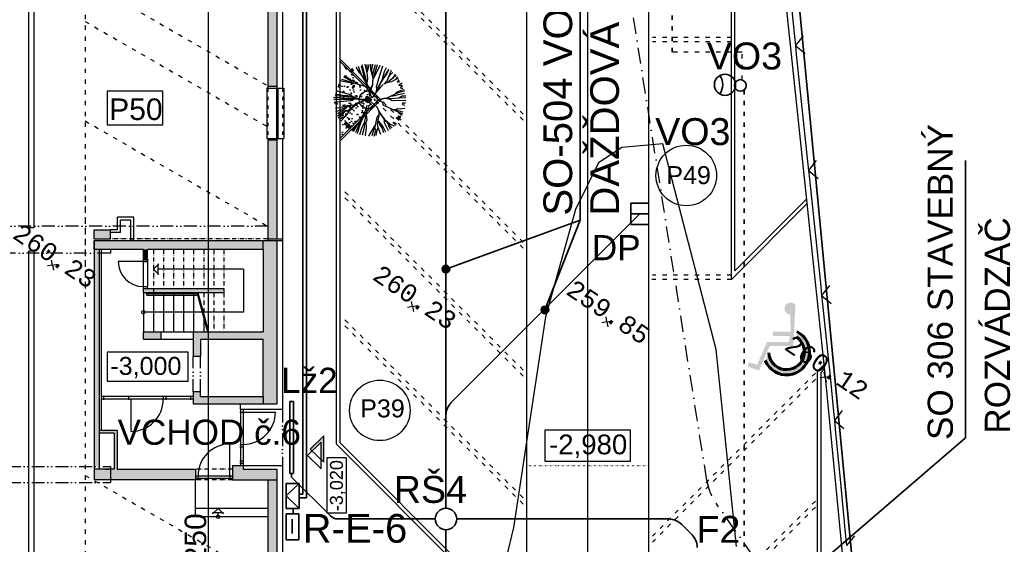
# Model space of a CAD drawing. Extents: x 4743276 to 9726129, y -4307434 to -1665362.
# Tile 109 of 121: x 4874828 to 4902258, y -1809586 to -1794970. Entities that reach past the tile are written whole.
import ezdxf
from ezdxf.enums import TextEntityAlignment as Align

# ---------------------------------------------------------------- set-up
doc = ezdxf.new("R2010")
doc.units = 0
doc.header["$MEASUREMENT"] = 0
for name, pattern in [('ACAD_ISO03W100', [30, 12, -18]), ('ACAD_ISO07W100', [3.5, 0.5, -3]), ('ACAD_ISO12W100', [22, 12, -3, 0.5, -3, 0.5, -3]), ('BODKOCIARKOVANA_3', [5.6, 3, -1.3, 0, -1.3])]:
    doc.linetypes.add(name, pattern=pattern)
doc.layers.get('0').update_dxf_attribs({"linetype": 'CONTINUOUS'})
doc.layers.get('Defpoints').update_dxf_attribs({"color": 61, "linetype": 'CONTINUOUS'})
for name, color, linetype in [('-_48_-', 76, 'CONTINUOUS'), ('body', 7, 'CONTINUOUS'), ('DVERE', 47, 'CONTINUOUS'), ('KÓTY', 4, 'CONTINUOUS'), ('MÚRY', 1, 'CONTINUOUS'), ('OKNÁ', 146, 'CONTINUOUS'), ('POPIS', 50, 'CONTINUOUS'), ('POZEMOK', 8, 'CONTINUOUS'), ('siete', 6, 'CONTINUOUS'), ('TENKÁ', 7, 'CONTINUOUS'), ('tzb', 55, 'CONTINUOUS'), ('Výšky', 64, 'CONTINUOUS'), ('ZARIADENIE', 47, 'CONTINUOUS'), ('ZARIADOVACIE', 144, 'CONTINUOUS'), ('ŠRAFY', 82, 'CONTINUOUS'), ('šrafy-múry', 8, 'CONTINUOUS')]:
    doc.layers.add(name, color=color, linetype=linetype)
doc.layers.get('ŠRAFY').off()
doc.styles.add('ARIAL', font='arial.ttf')
doc.styles.add('MONOTXT', font='MONOTXT', dxfattribs={"height": 0.2})
doc.styles.add('styl1', font='arial.ttf')
doc.styles.add('Style-Arial', font='arial.ttf')
doc.dimstyles.new('STANDARD 200', dxfattribs={"dimtxt": 600, "dimasz": 700, "dimexe": 10, "dimexo": 200, "dimgap": 100, "dimtad": 1, "dimdsep": 46, "dimlunit": 6, "dimtxsty": 'Style-Arial', "dimblk": 'ARCHTICK', "dimblk1": 'OBLIQUE', "dimblk2": 'ARCHTICK', "dimcen": 2.5, "dimse1": 1, "dimse2": 1, "dimadec": 0, "dimazin": 0, "dimtfac": 1, "dimtmove": 1, "dimatfit": 3, "dimldrblk": 'OBLIQUE', "dimfxl": 1, "dimtolj": 1, "dimtzin": 0, "dimarcsym": 0})

# ---------------------------------------------------------------- blocks, each defined once
blk = doc.blocks.new('St6d')
at = {"linetype": 'Continuous'}
for p, q in [((-690, 1039), (-611, 981)), ((-611, 981), (-641, 1064)), ((-580, 1150), (-510, 1038)), ((-501, 1117), (-516, 1146)), ((-510, 1038), (-501, 1117)), ((-469, 1164), (-422, 1083)), ((-422, 1083), (-400, 1125)), ((-400, 1125), (-408, 1176)), ((-345, 1221), (-319, 1099)), ((-319, 1099), (-266, 959)), ((-298, 1239), (-272, 1116)), ((-272, 1116), (-202, 929)), ((-219, 1230), (-163, 974)), ((-131, 1275), (-123, 1149)), ((-123, 1149), (-55, 1029)), ((-65, 1277), (-55, 1029)), ((-55, 1029), (-42, 894)), ((24, 1273), (35, 803)), ((120, 1266), (118, 1161)), ((118, 1161), (160, 1163)), ((160, 1163), (187, 1245)), ((290, 1236), (300, 1241)), ((300, 1241), (328, 1076)), ((328, 1076), (316, 990)), ((444, 1030), (359, 870)), ((431, 1190), (380, 1010)), ((492, 1178), (444, 1030)), ((542, 1154), (454, 1011)), ((557, 1026), (574, 1103)), ((631, 1101), (597, 1022)), ((605, 970), (670, 1072)), ((717, 1040), (641, 958)), ((-1025, 763), (-823, 681)), ((-949, 820), (-857, 725)), ((-888, 907), (-752, 822)), ((-857, 725), (-798, 682)), ((-837, 940), (-762, 817)), ((-798, 984), (-699, 911)), ((-752, 822), (-606, 644)), ((-729, 1019), (-711, 923)), ((-699, 911), (-629, 774)), ((-629, 774), (-603, 651)), ((-266, 959), (-184, 883)), ((-202, 929), (-190, 893)), ((-184, 883), (-127, 758)), ((-163, 974), (-125, 839)), ((-127, 758), (-52, 611)), ((-125, 839), (-125, 790)), ((-125, 790), (-125, 766)), ((-31, 751), (-67, 616)), ((-42, 894), (-31, 751)), ((-26, 692), (-42, 542)), ((35, 803), (-35, 687)), ((357, 863), (221, 571)), ((316, 990), (354, 929)), ((354, 929), (347, 858)), ((371, 981), (364, 910)), ((380, 1010), (371, 981)), ((597, 1022), (557, 1026)), ((641, 958), (605, 970)), ((859, 748), (745, 622)), ((865, 689), (752, 595)), ((880, 938), (788, 829)), ((788, 829), (792, 868)), ((792, 868), (826, 947)), ((922, 891), (859, 748)), ((985, 806), (865, 689)), ((948, 695), (867, 672)), ((1039, 747), (948, 695)), ((-1192, 376), (-952, 257)), ((-1173, 460), (-919, 386)), ((-1112, 595), (-971, 525)), ((-387, 286), (-1059, 684)), ((-1059, 684), (-896, 607)), ((-971, 525), (-843, 492)), ((-919, 386), (-724, 331)), ((-896, 607), (-700, 454)), ((-843, 492), (-715, 458)), ((-823, 681), (-667, 631)), ((-715, 458), (-567, 386)), ((-667, 631), (-543, 509)), ((-606, 644), (-556, 546)), ((-567, 386), (-387, 286)), ((-550, 388), (-283, 252)), ((-533, 489), (-442, 394)), ((-442, 394), (-268, 248)), ((-51, 513), (-60, 663)), ((2, 274), (-51, 513)), ((-42, 542), (9, 321)), ((77, 454), (2, 274)), ((210, 510), (77, 454)), ((221, 571), (210, 510)), ((427, 349), (268, 286)), ((496, 409), (361, 321)), ((657, 528), (424, 366)), ((560, 355), (427, 349)), ((691, 533), (496, 409)), ((710, 314), (560, 355)), ((718, 312), (560, 355)), ((752, 595), (657, 528)), ((790, 534), (691, 533)), ((745, 622), (694, 540)), ((833, 364), (710, 314)), ((906, 463), (730, 324)), ((895, 581), (790, 534)), ((975, 449), (833, 364)), ((1081, 676), (895, 581)), ((994, 508), (906, 463)), ((1214, 404), (971, 311)), ((1149, 507), (975, 449)), ((1131, 578), (994, 508)), ((-1244, 115), (-1034, 80)), ((-1241, 48), (-1052, 53)), ((-1220, 213), (-1010, 154)), ((-1216, 277), (-826, 167)), ((-1052, 53), (-889, 98)), ((-1034, 80), (-887, 105)), ((-1010, 154), (-860, 113)), ((-952, 257), (-772, 158)), ((-889, 98), (-740, 131)), ((-826, 167), (-732, 129)), ((-772, 158), (-730, 136)), ((-740, 131), (-631, 112)), ((-732, 129), (-597, 117)), ((-724, 331), (-559, 285)), ((-631, 112), (-516, 116)), ((-597, 117), (-486, 106)), ((-559, 285), (-448, 249)), ((-531, -84), (-402, 13)), ((-516, 116), (-385, 40)), ((-486, 106), (-299, 53)), ((-364, 279), (-460, 261)), ((-448, 249), (-377, 266)), ((-402, 13), (-303, -11)), ((-385, 40), (-225, 29)), ((-377, 266), (-266, 231)), ((-283, 252), (-364, 279)), ((-303, -11), (-124, 13)), ((-268, 248), (-68, 109)), ((-225, 29), (-112, 74)), ((268, 286), (87, 83)), ((602, 284), (531, 340)), ((893, 222), (602, 284)), ((841, 288), (718, 312)), ((971, 311), (841, 288)), ((1248, 107), (876, 219)), ((960, 201), (886, 224)), ((910, 200), (893, 222)), ((1266, -14), (910, 200)), ((1053, 236), (960, 201)), ((1060, 283), (996, 312)), ((1270, 174), (1053, 236)), ((1242, 239), (1060, 283)), ((-1239, -148), (-1028, -102)), ((-1232, -77), (-994, -73)), ((-1228, -13), (-1095, -32)), ((-470, -47), (-1221, -244)), ((-1221, -244), (-978, -225)), ((-1177, -283), (-1005, -233)), ((-1169, -384), (-1031, -339)), ((-1095, -32), (-955, -78)), ((-1031, -339), (-889, -278)), ((-1028, -102), (-937, -75)), ((-1005, -233), (-720, -162)), ((-965, -360), (-852, -266)), ((-937, -75), (-728, -61)), ((-852, -266), (-713, -188)), ((-728, -61), (-524, -87)), ((-720, -162), (-651, -151)), ((-713, -188), (-659, -149)), ((-659, -149), (-531, -84)), ((-651, -151), (-470, -47)), ((-551, -421), (-467, -113)), ((-467, -113), (-473, -54)), ((-457, -133), (-421, -21)), ((-7, -156), (-80, -1237)), ((-71, -454), (6, -193)), ((-59, -442), (-7, -156)), ((-27, -444), (18, -181)), ((138, -416), (18, -156)), ((96, -369), (23, -166)), ((325, -117), (184, -71)), ((398, -67), (285, -87)), ((426, -133), (325, -117)), ((642, -122), (398, -67)), ((448, -165), (426, -133)), ((455, -143), (436, -128)), ((737, -308), (448, -165)), ((579, -191), (455, -143)), ((539, -88), (512, -96)), ((701, -67), (539, -88)), ((744, -261), (579, -191)), ((793, -162), (642, -122)), ((797, -98), (701, -67)), ((866, -415), (737, -308)), ((915, -366), (737, -308)), ((934, -331), (744, -261)), ((890, -415), (767, -342)), ((950, -156), (780, -150)), ((956, -240), (793, -162)), ((969, -97), (797, -98)), ((1178, -410), (934, -331)), ((1221, -228), (950, -156)), ((1207, -322), (956, -240)), ((1252, -132), (969, -97)), ((-1138, -467), (-965, -360)), ((-1098, -595), (-1010, -550)), ((-1010, -550), (-1073, -619)), ((-1041, -646), (-987, -606)), ((-953, -626), (-997, -685)), ((-987, -606), (-953, -626)), ((-848, -856), (-726, -683)), ((-796, -898), (-682, -673)), ((-726, -683), (-719, -661)), ((-719, -963), (-589, -539)), ((-719, -661), (-687, -663)), ((-687, -663), (-607, -419)), ((-667, -1005), (-579, -584)), ((-607, -419), (-554, -404)), ((-539, -409), (-607, -444)), ((-589, -539), (-551, -421)), ((-579, -584), (-582, -517)), ((-582, -517), (-582, -542)), ((-326, -1165), (-188, -662)), ((-188, -662), (-110, -573)), ((-145, -757), (-95, -602)), ((-118, -774), (-92, -595)), ((-110, -573), (-71, -454)), ((-95, -602), (-56, -459)), ((-92, -595), (-59, -442)), ((-35, -621), (-49, -462)), ((-31, -909), (-35, -621)), ((21, -624), (-31, -606)), ((-21, -626), (-27, -444)), ((-26, -894), (-21, -626)), ((42, -786), (21, -624)), ((196, -566), (96, -369)), ((384, -741), (138, -416)), ((169, -622), (196, -566)), ((192, -678), (169, -622)), ((257, -577), (177, -470)), ((199, -755), (192, -678)), ((279, -862), (201, -674)), ((317, -670), (257, -577)), ((581, -838), (277, -592)), ((579, -821), (299, -624)), ((362, -734), (317, -670)), ((1079, -591), (866, -415)), ((1103, -541), (890, -415)), ((895, -654), (939, -643)), ((991, -734), (895, -654)), ((1137, -462), (915, -366)), ((939, -643), (1025, -680)), ((-593, -1029), (-495, -1004)), ((-495, -1004), (-531, -1065)), ((-502, -1075), (-460, -1023)), ((-460, -1023), (-428, -1025)), ((-428, -1025), (-450, -1092)), ((-208, -1179), (-161, -932)), ((-161, -932), (-145, -757)), ((-144, -1183), (-118, -774)), ((-80, -1237), (-68, -922)), ((-68, -922), (-31, -909)), ((-11, -1226), (-26, -894)), ((82, -1216), (42, -786)), ((242, -900), (199, -755)), ((271, -786), (226, -747)), ((294, -1170), (242, -900)), ((351, -894), (271, -786)), ((419, -1161), (279, -862)), ((473, -1097), (351, -894)), ((377, -837), (362, -734)), ((554, -1099), (377, -837)), ((387, -808), (384, -741)), ((464, -898), (387, -808)), ((627, -1074), (464, -898)), ((584, -831), (574, -811)), ((681, -1034), (581, -838)), ((747, -982), (584, -831)), ((770, -785), (812, -782)), ((840, -873), (770, -785)), ((812, -782), (881, -846)), ((841, -718), (866, -693)), ((925, -811), (841, -718)), ((866, -693), (960, -781)), ((109, -1208), (123, -1114)), ((123, -1114), (150, -1107)), ((150, -1107), (161, -1176))]:
    blk.add_line(p, q, dxfattribs=at)
blk = doc.blocks.new('_ArchTick')
at = {"color": 0, "linetype": 'ByBlock', "const_width": 0.15}
blk.add_lwpolyline([(-0.5, -0.5), (0.5, 0.5)], dxfattribs=at)
blk = doc.blocks.new('*D41312')
at = {"layer": 'Defpoints', "color": 0}
for p in [(4880090, -1774681), (4881994, -1774681), (4881994, -1833931)]:
    blk.add_point(p, dxfattribs=at)
at = {"layer": 'ZARIADOVACIE', "color": 0, "lineweight": -2}
blk.add_line((4880090, -1833931), (4880090, -1774681), dxfattribs=at)
at = {"layer": 'ZARIADOVACIE', "color": 0, "linetype": 'ByBlock', "lineweight": -2, "xscale": 700, "yscale": 700, "zscale": 700}
for p, rotation in [((4880090, -1774681), 90), ((4880090, -1833931), 270)]:
    blk.add_blockref('_ArchTick', p, dxfattribs=dict(at, rotation=rotation))
at = {"layer": 'ZARIADOVACIE', "color": 0, "insert": (4879728, -1810263), "char_height": 600, "attachment_point": 5, "rotation": 90, "style": 'Style-Arial'}
blk.add_mtext('\\A1;59ﾠ250', dxfattribs=at)
blk = doc.blocks.new('_OBLIQUE')
at = {"color": 0, "linetype": 'ByBlock'}
blk.add_line((-0.5, -0.5), (0.5, 0.5), dxfattribs=at)
blk = doc.blocks.new('inv')
at = {"layer": 'TENKÁ', "linetype": 'Continuous', "lineweight": 60, "ltscale": 10}
for points in [[(-264025, -1186599), (-264022, -1187066), (-264513, -1187072), (-264512, -1187189), (-264043, -1187185), (-264066, -1187352), (-264676, -1187355), (-264951, -1187992), (-265188, -1187923), (-265210, -1188041), (-264903, -1188156), (-264606, -1187471), (-263947, -1187467), (-263886, -1186340), (-263878, -1186335, 1.715537), (-264016, -1186596)], [(-263850, -1187064), (-263856, -1187216, -1.608628), (-264628, -1187661), (-264727, -1187874, 1.453079)]]:
    blk.add_hatch(color=8, dxfattribs=at).paths.add_polyline_path(points)
at = {"layer": 'TENKÁ', "color": 8, "linetype": 'Continuous', "lineweight": 60, "ltscale": 10}
for centre, radius, start, end in [((-264134, -1187636), 639, 201.8128, 63.6707), ((-264132, -1187629), 497, 183.6812, 56.213)]:
    blk.add_arc(centre, radius, start, end, dxfattribs=at)
blk = doc.blocks.new('po')
at = {"layer": 'šrafy-múry'}
h = blk.add_hatch(color=256, dxfattribs=at)
h.dxf.hatch_style = 1
h.paths.add_polyline_path([(4879530, -1531016), (4879780, -1531016), (4879780, -1526516), (4879530, -1526516)])
h = blk.add_hatch(color=256, dxfattribs=at)
h.dxf.hatch_style = 1
h.paths.add_polyline_path([(4879780, -1535256), (4879780, -1532516), (4879530, -1532516), (4879530, -1535256)])
h = blk.add_hatch(color=256, dxfattribs=at)
h.dxf.hatch_style = 1
h.paths.add_polyline_path([(4874690, -1535006), (4874690, -1535256), (4875140, -1535256), (4875140, -1535086), (4875140, -1535006)])
h = blk.add_hatch(color=256, dxfattribs=at)
h.dxf.hatch_style = 1
h.paths.add_polyline_path([(4874690, -1535556), (4874880, -1535556), (4875140, -1535556), (4875140, -1535306), (4874690, -1535306)])
h = blk.add_hatch(color=256, dxfattribs=at)
h.dxf.hatch_style = 1
h.paths.add_polyline_path([(4876900, -1535556), (4877180, -1535556), (4877460, -1535556), (4877740, -1535556), (4878020, -1535556), (4878300, -1535556), (4879400, -1535556), (4879400, -1535306), (4875790, -1535306), (4875710, -1535306), (4875440, -1535306), (4875140, -1535306), (4875140, -1535556), (4876060, -1535556), (4876175, -1535556), (4876340, -1535556), (4876620, -1535556), (4876775, -1535556)])
h = blk.add_hatch(color=256, dxfattribs=at)
h.dxf.hatch_style = 1
h.paths.add_polyline_path([(4879780, -1535306), (4879530, -1535306), (4879400, -1535306), (4879400, -1535556), (4879400, -1537856), (4877450, -1537856), (4877450, -1538056), (4877450, -1538456), (4877450, -1538526), (4877650, -1538526), (4877650, -1538056), (4879400, -1538056), (4879400, -1539656), (4879400, -1539856), (4879780, -1539856)])
h = blk.add_hatch(color=256, dxfattribs=at)
h.dxf.hatch_style = 1
h.paths.add_polyline_path([(4874830, -1541376), (4874830, -1535556), (4874690, -1535556), (4874690, -1541601), (4874830, -1541601), (4874830, -1541456)])
h = blk.add_hatch(color=256, dxfattribs=at)
h.dxf.hatch_style = 1
h.paths.add_polyline_path([(4876060, -1535556), (4876060, -1535841), (4876175, -1535841), (4876175, -1535556)])
h = blk.add_hatch(color=256, dxfattribs=at)
h.dxf.hatch_style = 1
h.paths.add_polyline_path([(4878300, -1536641), (4876060, -1536641), (4876060, -1536756), (4878300, -1536756)])
h = blk.add_hatch(color=256, dxfattribs=at)
h.dxf.hatch_style = 1
h.paths.add_polyline_path([(4876060, -1538056), (4876560, -1538056), (4876560, -1537856), (4876340, -1537856), (4876060, -1537856)])
h = blk.add_hatch(color=256, dxfattribs=at)
h.dxf.hatch_style = 1
h.paths.add_polyline_path([(4877450, -1539726), (4877450, -1539856), (4878540, -1539856), (4879400, -1539856), (4879400, -1539656), (4877650, -1539656), (4877650, -1539526), (4877450, -1539526), (4877450, -1539656)])
h = blk.add_hatch(color=256, dxfattribs=at)
h.dxf.hatch_style = 1
h.paths.add_polyline_path([(4874830, -1540676), (4875250, -1540676), (4875250, -1541676), (4875330, -1541676), (4875330, -1540596), (4874880, -1540596), (4874830, -1540596)])
h.paths.add_polyline_path([(4759520, -1540685), (4759520, -1540485), (4759770, -1540485), (4759770, -1540685)], flags=9)
h = blk.add_hatch(color=256, dxfattribs=at)
h.dxf.hatch_style = 1
h.paths.add_polyline_path([(4874690, -1541976), (4874770, -1541976), (4875140, -1541976), (4875140, -1541676), (4875090, -1541676), (4875010, -1541676), (4874830, -1541676), (4874690, -1541676)])
h = blk.add_hatch(color=256, dxfattribs=at)
h.dxf.hatch_style = 1
h.paths.add_polyline_path([(4875390, -1541676), (4875310, -1541676), (4875140, -1541676), (4875140, -1541976), (4875859, -1541976), (4877515, -1541976), (4877515, -1541931), (4877515, -1541861), (4877515, -1541676)])
h = blk.add_hatch(color=256, dxfattribs=at)
h.dxf.hatch_style = 1
h.paths.add_polyline_path([(4879780, -1541676), (4878840, -1541676), (4878840, -1541576), (4878540, -1541576), (4878540, -1541976), (4879530, -1541976), (4879780, -1541976)])
h = blk.add_hatch(color=256, dxfattribs=at)
h.dxf.hatch_style = 1
h.paths.add_polyline_path([(4879780, -1544406), (4879780, -1541976), (4879530, -1541976), (4879530, -1544406)])
at = {"layer": 'DVERE'}
for p, q in [((4876060, -1535891), (4875360, -1535891)), ((4876060, -1536591), (4876060, -1535891)), ((4876175, -1535891), (4876175, -1536591))]:
    blk.add_line(p, q, dxfattribs=at)
blk.add_arc((4876060, -1535891), 700, 180, 270, dxfattribs=at)
at = {"layer": 'MÚRY', "color": 7}
for p, q in [((4879530, -1526466), (4879530, -1531066)), ((4879940, -1526466), (4879940, -1531066)), ((4879530, -1531066), (4879940, -1531066)), ((4879530, -1532466), (4879530, -1535306)), ((4879530, -1532466), (4879940, -1532466)), ((4879940, -1532466), (4879940, -1535306)), ((4875790, -1534656), (4875340, -1534656)), ((4875340, -1535006), (4875340, -1534656)), ((4875790, -1535306), (4875790, -1534656)), ((4875710, -1534736), (4875420, -1534736)), ((4875420, -1535086), (4875420, -1534736)), ((4875710, -1535306), (4875710, -1534736)), ((4874690, -1535256), (4874690, -1535006)), ((4874690, -1535006), (4875140, -1535006)), ((4875340, -1535006), (4875140, -1535006)), ((4875140, -1535256), (4875140, -1535086)), ((4875420, -1535086), (4875140, -1535086)), ((4874690, -1535256), (4875140, -1535256)), ((4874690, -1535306), (4874690, -1541976)), ((4874690, -1535556), (4874690, -1535306)), ((4874690, -1535306), (4875710, -1535306)), ((4874840, -1535306), (4875440, -1535306)), ((4875790, -1535306), (4879530, -1535306)), ((4879940, -1535306), (4879940, -1540016)), ((4876060, -1535556), (4874880, -1535556)), ((4874880, -1535556), (4874880, -1540596)), ((4876060, -1535891), (4876060, -1535556)), ((4879400, -1535556), (4876175, -1535556)), ((4876175, -1535891), (4876175, -1535556)), ((4879400, -1535556), (4879400, -1537856)), ((4876060, -1535891), (4876175, -1535891)), ((4876060, -1536756), (4876060, -1536591)), ((4876060, -1536591), (4876175, -1536591)), ((4876175, -1536641), (4876175, -1536591)), ((4876060, -1536756), (4878300, -1536756)), ((4876175, -1536641), (4878300, -1536641)), ((4878300, -1536641), (4878300, -1536756)), ((4876060, -1537856), (4876560, -1537856)), ((4876060, -1538056), (4876060, -1537856)), ((4876560, -1538056), (4876560, -1537856)), ((4877450, -1537856), (4879400, -1537856)), ((4877450, -1537856), (4877450, -1538456)), ((4876060, -1538056), (4876560, -1538056)), ((4877450, -1538056), (4877450, -1538526)), ((4877650, -1538056), (4879400, -1538056)), ((4877650, -1538056), (4877650, -1538456)), ((4877650, -1538056), (4879400, -1538056)), ((4877650, -1538056), (4877650, -1538526)), ((4879400, -1539656), (4879400, -1538056)), ((4879400, -1539656), (4879400, -1538056)), ((4877450, -1538526), (4877650, -1538526)), ((4877650, -1539526), (4877450, -1539526)), ((4877450, -1539526), (4877450, -1539856)), ((4877650, -1539656), (4877650, -1539526)), ((4877450, -1539856), (4878770, -1539856)), ((4877450, -1539856), (4877506, -1539856)), ((4877650, -1539656), (4879400, -1539656)), ((4877650, -1539656), (4879400, -1539656)), ((4878542, -1539656), (4879400, -1539656)), ((4878770, -1540016), (4878770, -1539856)), ((4879940, -1540016), (4878770, -1540016)), ((4874830, -1540676), (4874830, -1541676)), ((4875250, -1540676), (4874830, -1540676)), ((4875330, -1540596), (4874880, -1540596)), ((4875250, -1540676), (4875250, -1541676)), ((4875250, -1540676), (4875250, -1541676)), ((4875330, -1540596), (4875330, -1541676)), ((4875250, -1541676), (4874830, -1541676)), ((4875330, -1541676), (4877515, -1541676)), ((4877515, -1541676), (4877515, -1541976)), ((4878540, -1541576), (4879940, -1541576)), ((4878540, -1541576), (4878540, -1541976)), ((4879940, -1541576), (4879940, -1544456)), ((4877515, -1541976), (4874690, -1541976)), ((4878540, -1541976), (4879530, -1541976)), ((4879530, -1541976), (4879530, -1544456))]:
    blk.add_line(p, q, dxfattribs=at)
at = {"layer": 'OKNÁ', "ltscale": 0.25}
for p, q in [((4877450, -1539656), (4874880, -1539656)), ((4877450, -1539726), (4874880, -1539726)), ((4874950, -1539636), (4874950, -1539746)), ((4875645, -1539636), (4875645, -1539746)), ((4875715, -1539726), (4875715, -1540626)), ((4876615, -1539636), (4876615, -1539746)), ((4876685, -1539636), (4876685, -1539746)), ((4877370, -1539636), (4877370, -1539746)), ((4878750, -1540086), (4878860, -1540086)), ((4878770, -1540016), (4878770, -1541576)), ((4878840, -1540016), (4878840, -1541576)), ((4878840, -1540086), (4879740, -1540086)), ((4878470, -1541861), (4878470, -1540976)), ((4878750, -1540986), (4878860, -1540986)), ((4878750, -1541056), (4878860, -1541056)), ((4878750, -1541446), (4878860, -1541446)), ((4878750, -1541506), (4878860, -1541506)), ((4877515, -1541861), (4878540, -1541861)), ((4877515, -1541931), (4878540, -1541931)), ((4877585, -1541841), (4877585, -1541951)), ((4878470, -1541841), (4878470, -1541951))]:
    blk.add_line(p, q, dxfattribs=at)
for centre, radius, start, end in [((4875715, -1539726), 900, 270, 0), ((4878840, -1540086), 900, 270, 0), ((4878470, -1541861), 885, 90, 180)]:
    blk.add_arc(centre, radius, start, end, dxfattribs=at)
at = {"layer": 'POZEMOK', "linetype": 'ACAD_ISO03W100', "ltscale": 10}
for p, q in [((4874440, -1518820), (4874440, -1536660)), ((4874440, -1528063), (4879530, -1531002)), ((4874440, -1529205), (4879530, -1532144)), ((4874440, -1531976), (4879530, -1534915)), ((4874440, -1533758), (4874440, -1567816)), ((4874440, -1541850), (4879530, -1544788))]:
    blk.add_line(p, q, dxfattribs=at)
at = {"layer": 'POZEMOK', "ltscale": 0.25}
for p, q in [((4879780, -1532466), (4879780, -1531066)), ((4879820, -1532466), (4879820, -1531066))]:
    blk.add_line(p, q, dxfattribs=at)
at = {"layer": 'POZEMOK'}
for p, q in [((4876340, -1536106), (4876490, -1535956)), ((4876460, -1535956), (4876460, -1536256)), ((4876490, -1536256), (4876340, -1536106)), ((4878850, -1536106), (4876460, -1536106)), ((4878850, -1536106), (4878850, -1537306)), ((4876160, -1536786), (4877557, -1536786)), ((4876160, -1536826), (4877568, -1536826)), ((4877549, -1536756), (4877844, -1537856)), ((4877580, -1536756), (4877875, -1537856)), ((4878850, -1537306), (4876060, -1537306)), ((4877990, -1542926), (4878140, -1542776)), ((4878290, -1542896), (4877990, -1542896)), ((4878140, -1542776), (4878290, -1542926)), ((4878140, -1542956), (4878140, -1542896))]:
    blk.add_line(p, q, dxfattribs=at)
for centre in [(4876060, -1537306), (4878140, -1543006)]:
    blk.add_circle(centre, 50, dxfattribs=at)
blk.add_arc((4876160, -1536806), 20, 90, 270, dxfattribs=at)
at = {"layer": 'TENKÁ'}
for p, q in [((4879780, -1526466), (4879780, -1531066)), ((4879780, -1531016), (4879530, -1531016)), ((4879780, -1532466), (4879780, -1535256)), ((4879780, -1532516), (4879530, -1532516)), ((4875140, -1535086), (4875140, -1535006)), ((4875710, -1535306), (4875790, -1535306)), ((4875790, -1535306), (4875710, -1535306)), ((4879400, -1535556), (4879400, -1535306)), ((4879530, -1535256), (4879940, -1535256)), ((4879530, -1535306), (4879940, -1535306)), ((4879530, -1535306), (4879940, -1535306)), ((4879780, -1535306), (4879780, -1539856)), ((4874880, -1535556), (4874690, -1535556)), ((4874830, -1535556), (4874830, -1540676)), ((4876060, -1535841), (4876200, -1535841)), ((4876060, -1536641), (4876175, -1536641)), ((4876060, -1536756), (4876060, -1537856)), ((4876340, -1536756), (4876340, -1537856)), ((4876620, -1536756), (4876620, -1537856)), ((4876900, -1536756), (4876900, -1537856)), ((4877180, -1536756), (4877180, -1537856)), ((4877460, -1536756), (4877460, -1537856)), ((4877740, -1537470), (4877740, -1537856)), ((4876560, -1537856), (4877450, -1537856)), ((4876560, -1538056), (4877450, -1538056)), ((4878770, -1539856), (4879780, -1539856)), ((4879400, -1539656), (4879400, -1539856)), ((4874880, -1540596), (4874830, -1540596)), ((4874830, -1541676), (4874690, -1541676)), ((4875140, -1541601), (4875140, -1542051)), ((4878840, -1541576), (4878840, -1541676)), ((4878840, -1541676), (4879780, -1541676)), ((4879780, -1541676), (4879780, -1544456)), ((4879530, -1541976), (4879780, -1541976))]:
    blk.add_line(p, q, dxfattribs=at)
at = {"layer": 'TENKÁ', "ltscale": 0.25}
for p, q in [((4879500, -1531066), (4879500, -1532466)), ((4879530, -1531066), (4879500, -1531066)), ((4879940, -1531066), (4879970, -1531066)), ((4879970, -1531066), (4879970, -1532466)), ((4879530, -1532466), (4879500, -1532466)), ((4879940, -1532466), (4879970, -1532466))]:
    blk.add_line(p, q, dxfattribs=at)
at = {"layer": 'TENKÁ', "linetype": 'ACAD_ISO03W100', "ltscale": 8}
for p, q in [((4879530, -1531066), (4879530, -1532466)), ((4879940, -1531066), (4879940, -1532466))]:
    blk.add_line(p, q, dxfattribs=at)
at = {"layer": 'TENKÁ', "linetype": 'ACAD_ISO12W100', "ltscale": 30}
for p, q in [((4879530, -1534906), (4866350, -1534906)), ((4875140, -1535656), (4866350, -1535656)), ((4877450, -1539526), (4877450, -1538526)), ((4877650, -1539526), (4877650, -1538526)), ((4879940, -1540016), (4879940, -1541576)), ((4866350, -1541601), (4875140, -1541601)), ((4866350, -1542051), (4875140, -1542051))]:
    blk.add_line(p, q, dxfattribs=at)
at = {"layer": 'TENKÁ', "linetype": 'ACAD_ISO12W100', "ltscale": 10}
for p, q in [((4879530, -1535256), (4875140, -1535256)), ((4876340, -1535556), (4876340, -1536756)), ((4876620, -1535556), (4876620, -1536656)), ((4876900, -1535556), (4876900, -1536656)), ((4877180, -1535556), (4877180, -1536656)), ((4877460, -1535556), (4877460, -1536656)), ((4877740, -1535556), (4877740, -1536656)), ((4878020, -1535556), (4878020, -1536656)), ((4878300, -1535556), (4878300, -1536641)), ((4877740, -1536756), (4877740, -1537354)), ((4878020, -1536756), (4878020, -1537856)), ((4878300, -1536756), (4878300, -1537856)), ((4878540, -1541676), (4877515, -1541676)), ((4878540, -1541976), (4877515, -1541976))]:
    blk.add_line(p, q, dxfattribs=at)
at = {"layer": 'TENKÁ', "linetype": 'ACAD_ISO12W100', "ltscale": 20}
for p, q in [((4875140, -1535556), (4875140, -1535656)), ((4875010, -1541676), (4875090, -1541676))]:
    blk.add_line(p, q, dxfattribs=at)
at = {"layer": 'TENKÁ', "ltscale": 20}
for p, q in [((4877515, -1543006), (4877515, -1541976)), ((4877515, -1543006), (4877515, -1542276)), ((4879530, -1542776), (4877515, -1542776)), ((4879530, -1543006), (4877515, -1543006))]:
    blk.add_line(p, q, dxfattribs=at)
at = {"layer": 'TENKÁ'}
blk.add_lwpolyline([(4877308, -1538419), (4875053, -1538419), (4875053, -1539227), (4877308, -1539227)], close=True, dxfattribs=at)
at = {"layer": 'tzb'}
for p, q in [((4872865, -1534956), (4872865, -1516956)), ((4873015, -1534956), (4873015, -1516956)), ((4873015, -1534956), (4872865, -1534956)), ((4872865, -1567606), (4872865, -1535606)), ((4873015, -1535606), (4872865, -1535606)), ((4873015, -1567606), (4873015, -1535606))]:
    blk.add_line(p, q, dxfattribs=at)
at = {"layer": 'ZARIADOVACIE', "ltscale": 0.25}
blk.add_lwpolyline([(4876599, -1531143), (4875049, -1531143), (4875049, -1532080), (4876599, -1532080)], close=True, dxfattribs=at)
at = {"layer": 'TENKÁ', "ltscale": 0.25, "style": 'ARIAL'}
blk.add_text('-3,000', height=500, dxfattribs=at).set_placement((4875140, -1539051))
at = {"layer": 'ZARIADOVACIE', "ltscale": 0.25, "style": 'Style-Arial'}
blk.add_text('P50', height=600, dxfattribs=at).set_placement((4875106, -1531950))

msp = doc.modelspace()

# ---------------------------------------------------------------- hatches: boundary and pattern name
at = {"layer": 'TENKÁ', "lineweight": 35, "ltscale": 0.25}
h = msp.add_hatch(color=30, dxfattribs=at)
h.dxf.hatch_style = 1
h.paths.add_polyline_path([(4886809.397, -1801916.925, 1), (4886598.2, -1801916.925, 1)])
h = msp.add_hatch(color=30, dxfattribs=at)
h.dxf.hatch_style = 1
h.paths.add_polyline_path([(4886756.598, -1801916.925, 1), (4886650.999, -1801916.925, 1)])
h = msp.add_hatch(color=30, dxfattribs=at)
h.dxf.hatch_style = 1
h.paths.add_polyline_path([(4889566.159, -1803057.493, 1), (4889354.962, -1803057.493, 1)])
h = msp.add_hatch(color=30, dxfattribs=at)
h.dxf.hatch_style = 1
h.paths.add_polyline_path([(4889513.36, -1803057.493, 1), (4889407.761, -1803057.493, 1)])
at = {"layer": 'TENKÁ', "ltscale": 0.25}
msp.add_hatch(color=256, dxfattribs=at).paths.add_polyline_path([(4883226.276, -1807227.953), (4883302.364, -1807301.252), (4883302.364, -1806562.434), (4882918.9, -1806931.843), (4882973.715, -1806984.649), (4883226.276, -1806741.344)])
at = {"layer": 'ZARIADENIE'}
h = msp.add_hatch(dxfattribs=at)
h.set_pattern_fill('AR-CONC', color=72, scale=50, angle=270)
h.set_pattern_definition([(320, (6524695.43, 2803962.6), (-31.376067, -358.630091), [37.5, -412.5]), (265, (6524695.43, 2803962.6), (376.096067, 69.375667), [30, -330]), (10.4514445, (6524692.8, 2803932.72), (344.719995, -289.254423), [31.870096, -350.571056]), (316.1842, (6524795.43, 2803962.6), (-82.75964, -533.620665), [56.25, -618.75]), (6.635635, (6524788.53, 2803918.14), (487.0593, -467.330973), [47.80517, -525.85688]), (261.184164, (6524795.4, 2803962.6), (487.0593, -467.33097), [45, -495]), (291, (6524770.43, 2803912.6), (-201.309445, -298.453526), [37.5, -412.5]), (236, (6524770.43, 2803912.6), (362.575023, -121.657666), [30, -330]), (341.451445, (6524753.65, 2803887.74), (161.265576, -420.111188), [31.870095, -350.571056]), (307.5, (6524695.43, 2803962.61), (166.446927, -6.0799277), [0, -326, 0, -335, 0, -331.25]), (277.5, (6524695.43, 2803962.61), (197.205856, -131.534769), [0, -191, 0, -318.5, 0, -126.25]), (237.5, (6524695.43, 2804074.11), (-11.277436, -266.911218), [0, -125, 0, -390, 0, -517.5]), (227.5, (6524695.43, 2804124.1), (50.052491, -291.593085), [0, -162.5, 0, -259, 0, -367.5])])
h.paths.add_polyline_path([(4883796.225, -1798229.882), (4884821.53, -1797204.577), (4883796.225, -1796179.272)])
h = msp.add_hatch(color=256, dxfattribs=at)
h.dxf.hatch_style = 1
h.paths.add_polyline_path([(4884538.687, -1797284.577, 1), (4884538.687, -1797124.577, 1)])

# ---------------------------------------------------------------- linework, layer by layer
at = {"layer": 'body', "color": 1, "linetype": 'Continuous'}
for p, q in [((4875739.608, -1801805.124), (4875600.785, -1801832.108)), ((4875739.608, -1801805.124), (4875712.623, -1801666.301)), ((4875739.608, -1801805.124), (4875878.431, -1801778.139)), ((4875739.608, -1801805.124), (4875766.592, -1801943.947)), ((4885768.051, -1802956.862), (4885741.067, -1802818.039)), ((4885768.051, -1802956.862), (4885906.874, -1802929.878)), ((4885768.051, -1802956.862), (4885629.228, -1802983.847)), ((4885768.051, -1802956.862), (4885795.036, -1803095.685)), ((4891188.826, -1803387.794), (4891050.003, -1803414.779)), ((4891188.826, -1803387.794), (4891161.841, -1803248.971)), ((4891188.826, -1803387.794), (4891327.649, -1803360.81)), ((4891188.826, -1803387.794), (4891215.81, -1803526.617)), ((4897266.215, -1804925.038), (4897239.231, -1804786.215)), ((4897266.215, -1804925.038), (4897127.392, -1804952.022)), ((4897266.215, -1804925.038), (4897405.038, -1804898.054)), ((4897266.215, -1804925.038), (4897293.2, -1805063.861))]:
    msp.add_line(p, q, dxfattribs=at)
at = {"layer": 'KÓTY'}
for points in [[(4891847.062, -1806404.548), (4889460.536, -1806404.548), (4889460.536, -1807273.048), (4891847.062, -1807273.048)], [(4883936.328, -1808708.057), (4883936.328, -1807179.857), (4883383.728, -1807179.857), (4883383.728, -1808708.057)]]:
    msp.add_lwpolyline(points, close=True, dxfattribs=at)
at = {"layer": 'POZEMOK'}
msp.add_line((4890653.799, -1840337.732), (4890653.799, -1774870.548), dxfattribs=at)
at = {"layer": 'POZEMOK', "linetype": 'Continuous'}
for p, q in [((4898242.785, -1812409.73), (4896187.827, -1790831.555)), ((4896187.827, -1790831.555), (4898242.785, -1812409.73))]:
    msp.add_line(p, q, dxfattribs=at)
at = {"layer": 'POZEMOK'}
msp.add_circle((4884538.687, -1797204.577), 250, dxfattribs=at)
at = {"layer": 'siete', "linetype": 'BODKOCIARKOVANA_3', "lineweight": 25, "ltscale": 150}
for p, q in [((4893971.886, -1807811.618), (4880429.399, -1722377.5)), ((4896714.726, -1811980.962), (4894226.072, -1808439.155))]:
    msp.add_line(p, q, dxfattribs=at)
at = {"layer": 'siete', "linetype": 'ACAD_ISO03W100', "lineweight": 35, "ltscale": 10}
for p, q in [((4893006.361, -1795870.587), (4893006.361, -1765332.869)), ((4895006.361, -1816253.01), (4895006.361, -1796928.91))]:
    msp.add_line(p, q, dxfattribs=at)
at = {"layer": 'siete', "lineweight": 35}
for p, q in [((4882814.009, -1773860.338), (4882814.009, -1808288.666)), ((4882714.009, -1773960.338), (4882714.009, -1808188.666)), ((4882254.168, -1808238.284), (4882614.378, -1807890.93)), ((4882613.64, -1808586.402), (4882254.168, -1808238.284)), ((4882613.956, -1808188.666), (4882714.009, -1808188.666)), ((4882614.009, -1808288.666), (4882814.009, -1808288.666)), ((4882442.011, -1808586.22), (4882442.011, -1808737.23)), ((4882418.6, -1808888.997), (4882418.6, -1809283.322))]:
    msp.add_line(p, q, dxfattribs=at)
at = {"layer": 'siete', "color": 55, "lineweight": 35, "ltscale": 0.8}
for p, q in [((4886703.799, -1775280.548), (4886703.799, -1805987.655)), ((4891853.799, -1800680.548), (4891853.799, -1800080.548)), ((4891853.799, -1800080.548), (4892353.799, -1800080.548)), ((4892103.799, -1800380.548), (4886850.245, -1805634.102)), ((4891853.799, -1800380.548), (4892353.799, -1800380.548)), ((4891853.799, -1800380.548), (4892353.799, -1800380.548)), ((4892353.799, -1800680.548), (4891853.799, -1800680.548)), ((4892353.799, -1800680.548), (4891853.799, -1800680.548)), ((4886703.799, -1808580.548), (4886703.799, -1805987.655)), ((4882403.799, -1807610.548), (4882403.799, -1807711)), ((4882403.799, -1807711), (4883485.479, -1808792.68)), ((4886403.799, -1808880.548), (4883697.611, -1808880.548)), ((4892910.905, -1808880.548), (4887003.799, -1808880.548)), ((4886703.799, -1830097.383), (4886703.799, -1809180.548)), ((4893557.352, -1809319.888), (4893264.459, -1809026.995))]:
    msp.add_line(p, q, dxfattribs=at)
at = {"layer": 'siete', "linetype": 'ACAD_ISO03W100', "ltscale": 10}
for p, q in [((4894953.799, -1795870.587), (4893006.361, -1795870.587)), ((4894953.799, -1796648.668), (4894953.799, -1795870.587))]:
    msp.add_line(p, q, dxfattribs=at)
at = {"layer": 'siete', "color": 55, "lineweight": 35, "ltscale": 0.8}
msp.add_lwpolyline([(4882353.799, -1807610.548), (4882453.799, -1807610.548), (4882453.799, -1805610.548), (4882353.799, -1805610.548)], close=True, dxfattribs=at)
at = {"layer": 'siete', "lineweight": 35}
for points in [[(4882614.378, -1807890.93), (4882254.537, -1807890.548), (4882253.799, -1808586.021), (4882613.64, -1808586.402)], [(4882606.225, -1809458.413), (4882606.225, -1808737.223), (4882253.799, -1808737.223), (4882253.799, -1809458.413)]]:
    msp.add_lwpolyline(points, close=True, dxfattribs=at)
for centre, radius in [((4894476.848, -1796783.907), 295.22), ((4894903.799, -1796803.097), 162.321)]:
    msp.add_circle(centre, radius, dxfattribs=at)
at = {"layer": 'siete', "color": 55, "lineweight": 35, "ltscale": 0.8}
msp.add_circle((4886703.799, -1808880.548), 300, dxfattribs=at)
at = {"layer": 'siete', "lineweight": 35}
msp.add_arc((4893967.322, -1796781.316), 446.576, 324.5140325, 34.903405, dxfattribs=at)
at = {"layer": 'siete', "color": 55, "lineweight": 35, "ltscale": 0.8}
for centre, radius, start, end in [((4887203.799, -1805987.655), 500, 135, 180), ((4883697.611, -1808580.548), 300, 225, 270), ((4892910.905, -1809380.548), 500, 45, 90), ((4893203.799, -1809673.441), 500, 0, 45)]:
    msp.add_arc(centre, radius, start, end, dxfattribs=at)
at = {"layer": 'siete', "linetype": 'BODKOCIARKOVANA_3', "lineweight": 25, "ltscale": 150}
msp.add_arc((4895453.389, -1807576.779), 1500, 189.0072309, 215.0938259, dxfattribs=at)
at = {"layer": 'TENKÁ'}
for p, q in [((4883653.799, -1806799.011), (4883653.799, -1770427.907)), ((4883753.799, -1806757.589), (4883753.799, -1770469.329)), ((4888953.799, -1837598.286), (4888953.799, -1774870.548)), ((4892353.799, -1834395.766), (4892353.799, -1775587.824)), ((4894653.799, -1802209.245), (4894653.799, -1782229.245)), ((4894753.799, -1801967.824), (4894753.799, -1782329.245)), ((4884892.241, -1797204.577), (4883753.799, -1796066.135)), ((4884821.53, -1797204.577), (4883753.799, -1796136.846)), ((4883753.799, -1798343.019), (4884892.241, -1797204.577)), ((4884821.53, -1797204.577), (4883753.799, -1798272.308)), ((4894653.799, -1802209.245), (4896760.158, -1800102.886)), ((4894753.799, -1801967.824), (4896746.726, -1799974.896)), ((4897053.799, -1804758.993), (4897230.27, -1804582.521)), ((4897053.799, -1829705.72), (4897053.799, -1804758.993)), ((4897153.799, -1804800.414), (4897243.702, -1804710.511)), ((4897153.799, -1829747.141), (4897153.799, -1804800.414)), ((4888953.799, -1811957.589), (4883753.799, -1806757.589)), ((4888953.799, -1812099.011), (4883653.799, -1806799.011))]:
    msp.add_line(p, q, dxfattribs=at)
at = {"layer": 'TENKÁ', "color": 30, "lineweight": 35, "ltscale": 0.25}
for p, q in [((4890439, -1785264.5), (4890439, -1800560)), ((4901180, -1798891), (4901180, -1806615.5)), ((4886703.799, -1801916.925), (4890439, -1800560)), ((4889460.561, -1803057.493), (4890439, -1800560)), ((4901180, -1806615.5), (4895515.882, -1811485))]:
    msp.add_line(p, q, dxfattribs=at)
at = {"layer": 'TENKÁ', "color": 7, "linetype": 'Continuous'}
for p, q in [((4895622.208, -1789259.503), (4897266.215, -1804925.038)), ((4896255.001, -1793949.102), (4896411.951, -1795442.116)), ((4896411.951, -1795442.116), (4896437.521, -1795688.545)), ((4896655.333, -1795415.697), (4896437.521, -1795688.545)), ((4896437.521, -1795688.545), (4896707.573, -1795910.502)), ((4896437.521, -1795688.545), (4896463.361, -1795936.362)), ((4896463.361, -1795936.362), (4896620.311, -1797429.376)), ((4896620.311, -1797429.376), (4896777.26, -1798922.391)), ((4896777.26, -1798922.391), (4896803.1, -1799170.208)), ((4897020.912, -1798897.36), (4896803.1, -1799170.208)), ((4896803.1, -1799170.208), (4897072.323, -1799391.606)), ((4896803.1, -1799170.208), (4896828.671, -1799416.636)), ((4896828.671, -1799416.636), (4896985.061, -1800910.48)), ((4896985.061, -1800910.48), (4897142.01, -1802403.494)), ((4897386.222, -1802377.635), (4897168.41, -1802650.482)), ((4897142.01, -1802403.494), (4897168.41, -1802650.482)), ((4897168.41, -1802650.482), (4897438.461, -1802872.44)), ((4897168.41, -1802650.482), (4897194.25, -1802898.299)), ((4897194.25, -1802898.299), (4897351.199, -1804391.314)), ((4897266.215, -1804925.038), (4897996.431, -1812472.744)), ((4897499.819, -1805885.947), (4897524.001, -1806132.646)), ((4897743.741, -1805862.305), (4897524.001, -1806132.646)), ((4897524.001, -1806132.646), (4897791.546, -1806356.531)), ((4897524.001, -1806132.646), (4897547.624, -1806380.173)), ((4897547.624, -1806380.173), (4897692.639, -1807874.787)), ((4897692.639, -1807874.787), (4897836.824, -1809368.842)), ((4897836.824, -1809368.842), (4897860.447, -1809616.37)), ((4898080.746, -1809345.2), (4897860.447, -1809616.37))]:
    msp.add_line(p, q, dxfattribs=at)
at = {"layer": 'TENKÁ', "linetype": 'ACAD_ISO03W100', "ltscale": 10}
for p, q in [((4888853.799, -1797602.317), (4883753.799, -1792502.317)), ((4888853.799, -1797772.022), (4883753.799, -1792672.022)), ((4894653.799, -1795469.245), (4892453.799, -1795469.245)), ((4894653.799, -1795589.245), (4892453.799, -1795589.245)), ((4888853.799, -1801335.841), (4884807.388, -1797289.43)), ((4888853.799, -1801166.135), (4884892.241, -1797204.577)), ((4888853.799, -1804729.953), (4883753.799, -1799629.953)), ((4888853.799, -1804729.953), (4883753.799, -1799629.953)), ((4888853.799, -1804899.659), (4883753.799, -1799799.659)), ((4888853.799, -1804899.659), (4883753.799, -1799799.659)), ((4894653.799, -1802089.245), (4892453.799, -1802089.245)), ((4894653.799, -1802209.245), (4892353.799, -1802209.245)), ((4888853.799, -1808293.771), (4883753.799, -1803193.771)), ((4888853.799, -1808463.477), (4883753.799, -1803363.477)), ((4892453.799, -1809358.993), (4897053.799, -1804758.993)), ((4892453.799, -1809528.698), (4897053.799, -1804928.698)), ((4892453.799, -1812922.811), (4897053.799, -1808322.811)), ((4892453.799, -1813092.516), (4897053.799, -1808492.516))]:
    msp.add_line(p, q, dxfattribs=at)
at = {"layer": 'TENKÁ', "ltscale": 0.25}
for p, q in [((4882842.813, -1807110.753), (4883226.276, -1806741.344)), ((4882918.9, -1806931.843), (4883302.364, -1806562.434)), ((4883226.276, -1807480.162), (4883226.276, -1806741.344)), ((4883302.364, -1807301.252), (4883302.364, -1806562.434)), ((4882918.9, -1806931.843), (4883302.364, -1807301.252)), ((4882842.813, -1807110.753), (4883226.276, -1807480.162))]:
    msp.add_line(p, q, dxfattribs=at)
at = {"layer": 'TENKÁ', "linetype": 'ACAD_ISO07W100', "ltscale": 10}
msp.add_line((4888953.799, -1807390.548), (4892353.799, -1807390.548), dxfattribs=at)
at = {"layer": 'TENKÁ', "color": 7, "linetype": 'Continuous', "flags": 128}
msp.add_lwpolyline([(4897351.199, -1804391.314), (4897406.079, -1804910.817), (4897499.819, -1805885.947)], dxfattribs=at)
at = {"layer": 'TENKÁ'}
for centre in [(4893397, -1799309.943), (4884861.895, -1805853.996)]:
    msp.add_circle(centre, 842.959, dxfattribs=at)
at = {"layer": 'TENKÁ', "color": 30, "lineweight": 35, "ltscale": 0.25}
for centre, radius in [((4886703.799, -1801916.925), 105.599), ((4886703.799, -1801916.925), 52.799), ((4889460.561, -1803057.493), 105.599), ((4889460.561, -1803057.493), 52.799)]:
    msp.add_circle(centre, radius, dxfattribs=at)
at = {"layer": 'Výšky', "color": 1, "linetype": 'Continuous'}
msp.add_lwpolyline([(4894798.547, -1809651.117), (4894232.784, -1804157.554), (4892743.854, -1798432.121), (4891600.885, -1798533.274), (4890950.506, -1798960.668), (4890315.467, -1800254.792), (4889474.679, -1803252.048), (4888586.458, -1809121.882), (4887572.627, -1813344.939)], dxfattribs=at)
at = {"layer": 'ZARIADENIE'}
msp.add_circle((4884538.687, -1797204.577), 80, dxfattribs=at)

# ---------------------------------------------------------------- block references
at = {"layer": '-_48_-', "color": 72, "xscale": 0.8, "yscale": 0.8, "zscale": 0.8, "rotation": 270}
msp.add_blockref('St6d', (4884562.974, -1797201.245), dxfattribs=at)
at = {"layer": 'TENKÁ'}
msp.add_blockref('po', (2213.299, -265814.857), dxfattribs=at)
at = {"layer": 'ŠRAFY'}
msp.add_blockref('inv', (5160324.528, -616593.061), dxfattribs=at)

# ---------------------------------------------------------------- texts
at = {"layer": 'KÓTY', "style": 'ARIAL'}
msp.add_text('-2,980', height=550, dxfattribs=at).set_placement((4889575.245, -1807078.465))
msp.add_text('-3,020', height=360, rotation=90, dxfattribs=at).set_placement((4883831.74, -1808665.36))
at = {"layer": 'MÚRY', "color": 0, "ltscale": 0.25, "style": 'Style-Arial'}
for s, p in [('P49', (4892841.161, -1799550.942)), ('P39', (4884313.056, -1806048.995))]:
    msp.add_text(s, height=500, dxfattribs=at).set_placement(p)
at = {"layer": 'POPIS', "lineweight": 50, "style": 'Style-Arial'}
msp.add_text('VO3', height=750, dxfattribs=at).set_placement((4892532.787, -1798463.351))
at = {"layer": 'siete', "lineweight": 35, "ltscale": 0.25}
for s, height, style, p in [('VO3', 750, 'Style-Arial', (4893969.859, -1796356.35)), ('R-E-6', 800, 'styl1', (4882708.412, -1809540.818))]:
    msp.add_text(s, height=height, dxfattribs=dict(at, style=style)).set_placement(p)
at = {"layer": 'siete', "color": 55, "lineweight": 35, "ltscale": 0.8, "style": 'Style-Arial'}
for s, p in [('DP', (4891447.123, -1800970.717)), ('Lž2', (4882897.084, -1804667.607))]:
    msp.add_text(s, height=700, dxfattribs=at).set_placement(p, align=Align.TOP_CENTER)
at = {"layer": 'siete', "color": 55, "lineweight": 35, "ltscale": 0.25, "style": 'Style-Arial'}
for s, p in [('RŠ4', (4885250.17, -1808431.295)), ('F2', (4893682.749, -1809543.215))]:
    msp.add_text(s, height=750, dxfattribs=at).set_placement(p)
at = {"layer": 'TENKÁ', "color": 30, "lineweight": 35, "ltscale": 0.25, "style": 'styl1'}
for s, p in [('SO-504 VONK. KANALIZÁCIA ', (4890218.932, -1800429.509)), ('DAŽĎOVÁ - VONK.PLOCHY', (4891522.432, -1800429.509))]:
    msp.add_text(s, height=800, rotation=90, dxfattribs=at).set_placement(p)
at = {"layer": 'TENKÁ', "color": 30, "lineweight": 35, "ltscale": 0.25, "style": 'Style-Arial'}
for s, p in [('SO 306 STAVEBNÝ ', (4900386.684, -1802141.972)), ('ROZVÁDZAČ', (4901974.184, -1803488.472))]:
    msp.add_text(s, height=700, rotation=90, dxfattribs=at).set_placement(p, align=Align.MIDDLE)
at = {"layer": 'TENKÁ', "style": 'Style-Arial'}
msp.add_text('VCHOD č.6', height=700, dxfattribs=at).set_placement((4880108.441, -1806112.35), align=Align.TOP_CENTER)
at = {"layer": 'Výšky', "linetype": 'Continuous', "style": 'MONOTXT'}
for s, p in [('260.23', (4875670.798, -1801758.711)), ('260.23', (4885699.241, -1802910.449)), ('259.85', (4891090.999, -1803321.809)), ('260.12', (4897169.218, -1804859.612))]:
    msp.add_text(s, height=500, rotation=326, dxfattribs=at).set_placement(p, align=Align.CENTER)

# ---------------------------------------------------------------- dimensions: what is measured, and where the dimension line sits
at = {"layer": 'ZARIADOVACIE', "color": 7}
dim = msp.add_linear_dim(base=(4880089.5, -1774680.548), p1=(4881993.799, -1833930.548), p2=(4881993.799, -1774680.548), angle=270, dimstyle='STANDARD 200', override={"dimtxsty": 'Style-Arial', "dimldrblk": 'OBLIQUE'}, dxfattribs=at)
dim.commit()
dim.dimension.update_dxf_attribs({"geometry": '*D41312', "text_midpoint": (4880134, -1810263), "dimtype": 160})

doc.saveas('drawing.dxf')
